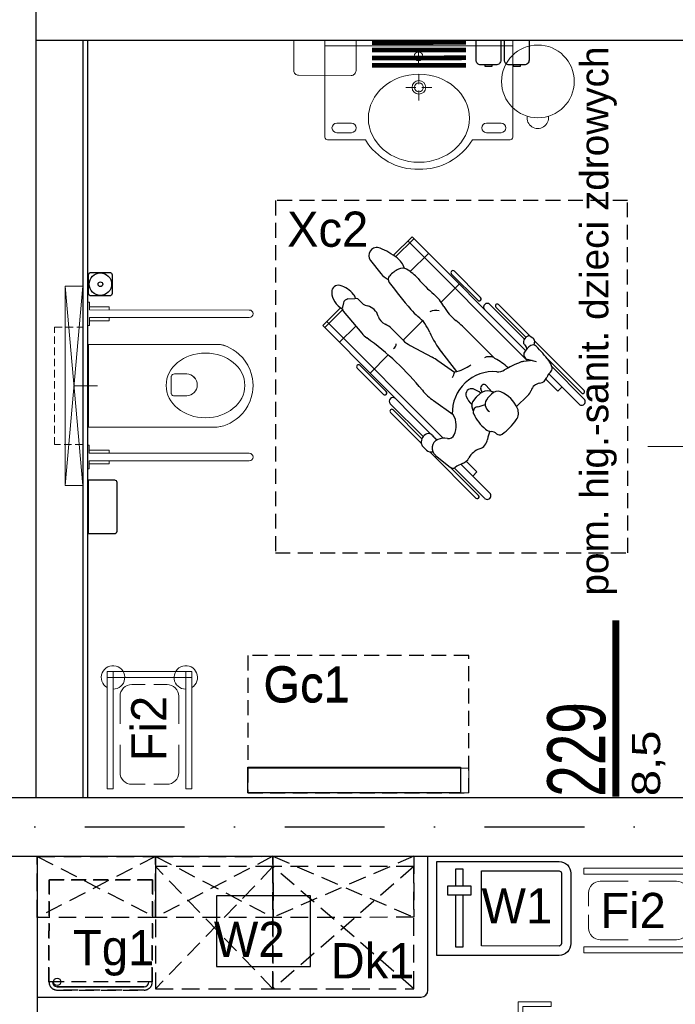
# Model space of a CAD drawing. Header units: millimetres. Extents: x 14495 to 271441, y -21035 to 2232.
# Tile 109 of 227: x 83849 to 84128, y -2810 to -2391. Entities that reach past the tile are written whole.
import ezdxf
from ezdxf.enums import TextEntityAlignment as Align

# ---------------------------------------------------------------- set-up
doc = ezdxf.new("R2010")
doc.units = ezdxf.units.MM
for name, pattern in [('$0$DASHED', [0.75, 0.5, -0.25]), ('0921-PX-TE-20-60$0$0921-X-AR-20-00-FA$0$DASHED2', [0.375, 0.25, -0.125]), ('DASHDOT', [1, 0.5, -0.25, 0, -0.25]), ('DASHED', [28.222222, 14.111111, -14.111111]), ('DASHED2', [9.525, 6.35, -3.175]), ('KRESKOWA2', [0.375, 0.25, -0.125])]:
    doc.linetypes.add(name, pattern=pattern)
for name, color, linetype in [('-- TECH  SYMBOLE', 1, 'Continuous'), ('-- TECH NIEPEŁNOSPRAWNI', 8, 'Continuous'), ('-- TECH SPRZĘT NIEPEŁN', 1, 'Continuous'), ('-- TECH WYPOSAŻENIE', 2, 'Continuous'), ('-TECH SANITARNA', 1, 'Continuous'), ('_A_widok', 1, 'Continuous'), ('a-cienka', 8, 'Continuous'), ('A-POW-NR', 1, 'Continuous'), ('A_OSIE', 252, 'DASHDOT'), ('A_PROJEKTOWANE', 3, 'Continuous'), ('A_SC_DZIAlOWE', 4, 'Continuous'), ('Sc-płyta cemwłókn-stelaz-wzmocnienie', 14, 'Continuous'), ('TECH Sprzęt', 1, 'Continuous'), ('TECH Wyp.drobne', 1, 'Continuous')]:
    doc.layers.add(name, color=color, linetype=linetype)
for name, color, linetype, lineweight in [('03', 2, 'Continuous', 13), ('A-DOOR-IDEN', 1, 'Continuous', 18), ('A-GENM', 2, 'Continuous', 9), ('A_ARMATURA', 2, 'Continuous', 5), ('A_SANITARNE', 131, 'Continuous', 15), ('A_Stolarka_drzwi', 1, 'Continuous', 9), ('P-SANR-FIXT', 2, 'Continuous', 9), ('TECH Wyp-meble', 1, 'Continuous', 15), ('TECH Wyp-meble nowe', 1, 'Continuous', 30), ('Technologia sanitarne', 1, 'Continuous', 30)]:
    doc.layers.add(name, color=color, linetype=linetype, lineweight=lineweight)
doc.layers.add('A-POW', color=2, linetype='Continuous', plot=False)
doc.styles.add('ARIAL1_2', font='arial.ttf', dxfattribs={"width": 1.2})
doc.styles.add('arialce', font='ARIALN.TTF')
doc.styles.add('cg', font='GOTHIC.TTF')
doc.styles.add('switz721ltexbt', font='swissel.ttf')

# ---------------------------------------------------------------- blocks, each defined once
blk = doc.blocks.new('DRZWI Z OSCIEZNICA NIEOKALAJACA 90')
at = {"linetype": 'DASHED'}
for p, q in [((-12, 5), (-12, 99)), ((0, 5), (0, 99))]:
    blk.add_line(p, q, dxfattribs=at)
at = {"ltscale": 0.05}
blk.add_line((-39.5, 52), (25.59, 52), dxfattribs=at)
for points in [[(-12, 99), (-12, 104), (0, 104), (0, 99)], [(93.91, 9.01), (1.43, 9.01), (1.43, 6.01), (93.91, 6.01)], [(-12, 0), (-12, 5), (0, 5), (0, 0)]]:
    blk.add_lwpolyline(points, close=True)
for points in [[(82.48, 9.01), (82.48, 16.01), (68.48, 16.01), (68.48, 14.01), (80.48, 14.01), (80.48, 9.01)], [(82.48, 6.01), (82.48, -0.99), (68.48, -0.99), (68.48, 1.01), (80.48, 1.01), (80.48, 6.01)]]:
    blk.add_lwpolyline(points)
at = {"linetype": 'DASHED'}
blk.add_arc((0, 5), 94, 2.4475, 90, dxfattribs=at)
blk = doc.blocks.new('mała lodówka')
at = {"layer": '-- TECH WYPOSAŻENIE', "color": 2, "linetype": '0921-PX-TE-20-60$0$0921-X-AR-20-00-FA$0$DASHED2', "ltscale": 25}
blk.add_line((-22, 43.5), (22, 43.5), dxfattribs=at)
at = {"layer": '-- TECH WYPOSAŻENIE', "color": 1, "ltscale": 25}
for p, q in [((-18.5, 45.56), (18.5, 45.56)), ((18.5, 45.56), (-18.5, 45.56))]:
    blk.add_line(p, q, dxfattribs=at)
at = {"layer": '-- TECH WYPOSAŻENIE', "color": 2, "linetype": '0921-PX-TE-20-60$0$0921-X-AR-20-00-FA$0$DASHED2', "ltscale": 25}
for points in [[(22, 43.5), (22, 0), (-22, 0), (-22, 43.5, -0.414214), (-18.5, 47), (18.5, 47, -0.414214)], [(-22, 43.5), (-22, 0), (22, 0), (22, 43.5, 0.414214), (18.5, 47), (-18.5, 47, 0.414214)]]:
    blk.add_lwpolyline(points, format="xyb", close=True, dxfattribs=at)
at = {"layer": '-- TECH WYPOSAŻENIE', "color": 1, "ltscale": 25}
blk.add_circle((18.5, 43.5), 1.54, dxfattribs=at)
for centre, start, end in [((-18.5, 43.5), 90, 180), ((-18.5, 43.5), 90.0008, 180.0008), ((18.5, 43.5), 360, 90), ((18.5, 43.5), 0.0008, 90.0008)]:
    blk.add_arc(centre, 2.06, start, end, dxfattribs=at)
blk = doc.blocks.new('stelaż_do_worków-1')
at = {"color": 1, "lineweight": 0}
for points in [[(0, 15.5), (0, 18), (-50, 18), (-50, 15.5)], [(0, 18), (-2.5, 18), (-2.5, -18), (0, -18)], [(0, -18), (0, -15.5), (-50, -15.5), (-50, -18)]]:
    blk.add_lwpolyline(points, close=True, dxfattribs=at)
at = {"color": 251, "linetype": 'Continuous', "lineweight": 13, "ltscale": 0.5}
for points in [[(-31.2, 12.5), (-43, 12.5, 0.414214), (-48, 7.5), (-48, 1.85)], [(-22.3, 12.5), (-10.5, 12.5, -0.414214), (-5.5, 7.5), (-5.5, 1.85)], [(-48, -1.85), (-48, -7.5, 0.414214), (-43, -12.5), (-31.2, -12.5)], [(-5.5, -1.85), (-5.5, -7.5, -0.414214), (-10.5, -12.5), (-22.3, -12.5)]]:
    blk.add_lwpolyline(points, format="xyb", dxfattribs=at)
at = {"color": 1, "lineweight": 15}
for centre, start, end in [((-2.5, 15.5), 180, 150), ((-2.5, -15.5), 210, 180)]:
    blk.add_arc(centre, 5, start, end, dxfattribs=at)
blk = doc.blocks.new('waga ze wzrostomierzem')
for points in [[(-20, 0), (20, 0), (20, 52, 0.414214), (15, 57), (-15, 57, 0.414214), (-20, 52)], [(-16, 19), (16, 19), (16, 52, 0.414214), (15, 53), (-15, 53, 0.414214), (-16, 52)]]:
    blk.add_lwpolyline(points, format="xyb", close=True)
blk.add_lwpolyline([(5.8, 14.51), (9.45, 14.51), (9.45, 4.49), (5.8, 4.49)], close=True)
for points in [[(5.8, 7.86), (-16.35, 7.86), (-16.35, 11.14), (5.8, 11.14)], [(9.45, 11.14), (16.65, 11.14), (16.65, 7.86), (9.45, 7.86)]]:
    blk.add_lwpolyline(points)
blk = doc.blocks.new('niepełnosprawny')
at = {"layer": '-- TECH SPRZĘT NIEPEŁN', "color": 8, "linetype": 'DASHED2'}
blk.add_lwpolyline([(0, 0), (150, 0), (150, 150), (0, 150)], close=True, dxfattribs=at)
at = {"color": 252}
for p, q in [((48.81, 78.49), (98.5, 128.03)), ((50.55, 83.75), (96.73, 129.8)), ((103.44, 121.4), (95.9, 128.97)), ((104.29, 122.22), (96.73, 129.8)), ((96.56, 115.8), (89.65, 122.74)), ((102.89, 121.08), (93.5, 113.25)), ((106.38, 121.06), (104.56, 121.48)), ((108.08, 119.1), (108.33, 116.21)), ((67.44, 104.01), (78.65, 115.18)), ((68.64, 102.8), (79.85, 113.97)), ((76.53, 109.66), (84.24, 101.92)), ((124.41, 109.47), (118.88, 105.04)), ((46.67, 87.92), (59.79, 101)), ((49.48, 87.1), (63.48, 101.06)), ((48.59, 87.63), (60.89, 99.89)), ((95.34, 100.38), (90.54, 95.64)), ((125.99, 98.78), (133.76, 90.99)), ((126.68, 99.76), (134.59, 91.82)), ((81.65, 42.57), (132.83, 93.59)), ((88.32, 92.66), (83.28, 83.24)), ((90.52, 95.62), (98.8, 87.32)), ((119.74, 92.55), (127.51, 84.76)), ((86.14, 43.52), (134.59, 91.82)), ((23.27, 64.59), (42.97, 84.23)), ((45.28, 87.25), (43.68, 85.63)), ((41.51, 81.82), (36.44, 75.54)), ((48.38, 81.59), (49.73, 82.94)), ((58.81, 74.31), (64.73, 82.64)), ((76.71, 73.72), (81.8, 80.85)), ((77.24, 72.74), (86.69, 80.08)), ((106.69, 79.4), (114.39, 71.68)), ((23.2, 60.9), (36.17, 73.83)), ((24.38, 63.49), (36.36, 75.44)), ((107.51, 63.82), (118.72, 74.99)), ((108.71, 62.61), (119.92, 73.79)), ((25.41, 58.69), (37.73, 70.97)), ((34.45, 64.17), (39.01, 68.72)), ((82.76, 56.53), (96.49, 70.37)), ((34.45, 64.17), (32.68, 65.94)), ((60.48, 65.72), (62.59, 66.34)), ((66.1, 64.6), (64.24, 66.03)), ((66.22, 64.49), (67.8, 62.74)), ((67.59, 58), (65.78, 59.63)), ((68.33, 62.01), (69.79, 62.52)), ((68.57, 57.8), (71.18, 60.21)), ((68.36, 57.02), (68.78, 58.58)), ((91.02, 43.97), (105.75, 58.66)), ((91.79, 43.32), (104.58, 56.07)), ((92.39, 41.72), (105.68, 54.97)), ((62.36, 47.32), (66.88, 42.58)), ((81.37, 38.77), (82.34, 42.64)), ((81.85, 40.7), (81.48, 44.24)), ((69.17, 18.56), (90.42, 39.75)), ((81.79, 41.32), (81.96, 41.14)), ((90.63, 39.78), (89.62, 39.63)), ((92.27, 41.46), (91.49, 40.32)), ((63.27, 20.71), (76.18, 33.59)), ((68.06, 19.67), (82.57, 34.13)), ((68.78, 29.74), (73.88, 34.82)), ((65.48, 18.5), (79.33, 32.31)), ((68.78, 29.74), (70.54, 27.97))]:
    blk.add_line(p, q, dxfattribs=at)
for centre, radius, start, end in [((111.33, 117.6), 8.42, 92.0801, 152.3176), ((111.13, 123.23), 2.79, 344.0873, 92.0801), ((102.55, 125.67), 11.71, 309.8076, 344.0873), ((104.13, 119.6), 1.93, 77.0103, 129.8071), ((105.88, 118.9), 2.21, 4.9834, 77.0103), ((79.25, 114.58), 0.85, 314.9142, 134.9142), ((100.85, 104.43), 11.48, 129.8071, 144.4036), ((110.36, 109.57), 5.38, 124.7918, 166.9989), ((105.9, 115.99), 2.44, 304.7918, 4.9834), ((107.45, 119.78), 4.04, 282.636, 309.8076), ((-7.73, 182.16), 122.05, 309.0761, 324.4036), ((99.03, 112.19), 6.25, 286.0249, 346.9989), ((126.57, 106.78), 3.45, 336.8833, 128.6769), ((102.23, 101.07), 5.32, 106.0249, 155.0414), ((124.41, 98.13), 8.85, 128.6769, 154.4635), ((97.6, 119.15), 34.95, 323.1752, 336.8833), ((60.34, 100.44), 0.781, 314.9142, 134.9142), ((64.58, 99.95), 1.56, 314.9142, 134.9142), ((68.04, 103.4), 0.85, 134.9142, 314.9142), ((88.21, 107.59), 10.14, 314.6602, 335.0414), ((249.89, -78.93), 225.21, 126.7532, 130.4972), ((116.44, 99.76), 2.19, 46.2022, 126.7532), ((107.46, 90.39), 15.16, 28.3964, 46.2022), ((89.04, 101.08), 2.52, 214.2913, 270.2275), ((117.64, 95.9), 3.59, 329.7496, 28.3964), ((118.44, 103.54), 8.91, 287.5671, 323.1752), ((99.28, 86.8), 12.43, 134.6602, 151.8587), ((118.76, 74.62), 23.29, 130.4972, 140.9702), ((103.91, 103.91), 19.48, 311.2166, 329.7496), ((87.4, 100.04), 17.08, 292.3021, 320.9702), ((160.39, 39.43), 66.23, 131.2166, 139.4117), ((45.49, 83.83), 2.56, 135.2876, 199.0105), ((46.91, 85.64), 2.29, 95.9124, 135.2876), ((47.07, 84.08), 3.86, 21.6213, 95.9124), ((48.74, 84.75), 2.06, 299.3232, 21.6213), ((84.46, 68.62), 24.2, 129.0761, 144.5991), ((105.55, 55.79), 30.75, 112.3021, 130.5822), ((98.17, 81.67), 5.1, 343.6072, 29.25), ((44.6, 79.33), 3.97, 23.0576, 141.0879), ((51.53, 79.78), 3.63, 119.3232, 158.5971), ((41.65, 78.08), 7.18, 349.4627, 23.0576), ((64.04, 93.53), 21.81, 324.4898, 331.8587), ((95.54, 94.99), 19.16, 299.084, 319.4117), ((37.8, 74.45), 1.75, 141.0879, 213.4671), ((51.38, 76.27), 2.72, 169.4627, 244.8586), ((114.36, 61.15), 19.56, 119.084, 142.3635), ((21.26, 63.51), 18.09, 22.0627, 33.4671), ((54.05, 81.97), 9.02, 244.8586, 301.8594), ((59.57, 57.07), 17.61, 355.5754, 91.6), ((82.24, 90.41), 17.58, 244.2845, 252.7304), ((94.58, 77.41), 17.97, 192.1882, 216.1337), ((75.87, 90.84), 29.05, 315.2262, 322.3635), ((119.32, 74.39), 0.85, 314.9142, 134.9142), ((42.99, 72.32), 5.36, 202.0627, 241.4836), ((36.54, 60.45), 8.14, 18.4308, 61.4836), ((70.78, 58.8), 10.8, 113.3822, 135.1523), ((67.46, 66.49), 2.42, 342.2091, 113.3822), ((23.83, 64.04), 0.781, 134.9142, 314.9142), ((48.96, 64.59), 4.95, 198.4308, 262.4364), ((66.49, 49.45), 17.71, 114.5005, 141.3241), ((60.04, 63.6), 2.17, 14.0842, 114.5005), ((97.1, 72.89), 36.04, 194.0842, 199.799), ((63.11, 64.55), 1.86, 52.4373, 106.2854), ((65.53, 63.87), 0.929, 42.02, 52.4373), ((61.22, 68.49), 8.97, 318.6218, 342.2091), ((108.11, 63.22), 0.85, 134.9142, 314.9142), ((24.3, 59.8), 1.56, 134.9142, 314.9142), ((46.78, 48.12), 11.66, 64.6399, 82.4364), ((56.18, 57.7), 4.51, 141.3241, 176.2431), ((63.24, 57.1), 3.58, 44.9142, 150.3518), ((64.49, 59.76), 4.45, 344.6393, 42.02), ((70.25, 61.22), 1.38, 312.7414, 109.1452), ((78.06, 58.83), 5.46, 340.0191, 23.7416), ((104.65, 59.76), 1.56, 314.9142, 134.9142), ((52.03, 54.54), 1.84, 135.8677, 215.1309), ((48.23, 58.22), 3.45, 315.8677, 356.2431), ((65.2, 55.34), 3.58, 337.2881, 47.9487), ((82.68, 55.29), 5.58, 175.5754, 210.5582), ((62.59, 66.81), 22.64, 315.484, 332.9886), ((105.13, 55.52), 0.781, 314.9142, 134.9142), ((70.93, 67.84), 24.94, 215.1309, 234.9585), ((56.31, 59.06), 13.21, 293.0477, 337.2881), ((39.97, 30.07), 44.02, 20.7313, 30.5582), ((59.51, 51.55), 5.05, 234.9585, 293.0477), ((70.93, 46.43), 5.58, 223.6333, 251.3772), ((75.82, 43.64), 5.69, 6.0149, 20.7313), ((84.4, 42.12), 2.13, 59.267, 165.9433), ((81.38, 37.04), 8.04, 31.2032, 59.267), ((86.67, 45.33), 2.41, 274.4036, 322.7407), ((89.64, 43.07), 1.32, 82.6942, 142.7407), ((89.4, 41.25), 3.15, 19.3206, 82.6942), ((91.5, 41.99), 0.934, 325.6132, 19.3206), ((67.69, 36.81), 4.56, 8.0457, 71.3772), ((31.71, 96.75), 80.67, 308.4599, 314.2095), ((86.68, 40.25), 1.84, 314.2095, 31.2032), ((89.46, 40.71), 1.1, 211.3327, 278.7192), ((90.44, 41.04), 1.28, 278.7192, 325.6132), ((75.93, 37.98), 3.76, 188.0457, 250.1291), ((72.79, 29.3), 5.46, 41.141, 70.1291), ((77.64, 38.93), 6.83, 280.3265, 308.4599), ((78.49, 34.28), 2.1, 221.141, 280.3265), ((64.37, 19.61), 1.56, 134.9142, 314.9142), ((68.61, 19.12), 0.781, 134.9142, 314.9142)]:
    blk.add_arc(centre, radius, start, end, dxfattribs=at)
blk = doc.blocks.new('D_wc_holder_ds - BG0900CS-706874-PW_K0')
at = {"layer": 'A-GENM', "color": 1}
for p, q in [((-392.11, 501.61), (-392.11, 493.11)), ((-390.76, 501.61), (-392.11, 501.61)), ((-386.21, 501.61), (-387.56, 501.61)), ((-386.21, 493.11), (-386.21, 501.61))]:
    blk.add_line(p, q, dxfattribs=at)
at = {"layer": 'P-SANR-FIXT', "color": 1}
for p, q in [((-390.76, 561.21), (-390.76, 493.11)), ((-387.56, 493.11), (-387.56, 561.21)), ((-390.76, 493.11), (-394.16, 493.11)), ((-394.16, 493.11), (-394.16, 492.81)), ((-384.16, 493.11), (-387.56, 493.11)), ((-384.16, 492.81), (-384.16, 493.11))]:
    blk.add_line(p, q, dxfattribs=at)
blk.add_arc((-389.16, 561.21), 1.6, 0, 180, dxfattribs=at)
blk = doc.blocks.new('wc inw')
at = {"color": 2, "lineweight": 0}
for p, q in [((-17.77, 0), (17.51, 0)), ((-4.44, -36.51), (-4.44, -41.77)), ((-3.5, -35.21), (4, -35.21)), ((4.94, -36.51), (4.94, -41.77)), ((-17.77, -54.69), (-17.51, -56.08)), ((-17.51, -56.08), (-17.12, -57.53)), ((-17.12, -57.53), (-16.6, -58.93)), ((17.12, -57.53), (16.6, -58.93)), ((17.51, -56.08), (17.12, -57.53)), ((-16.6, -58.93), (-15.97, -60.29)), ((-15.97, -60.29), (-15.22, -61.59)), ((-15.22, -61.59), (-14.37, -62.83)), ((-14.37, -62.83), (-13.41, -63.99)), ((14.37, -62.83), (13.41, -63.99)), ((15.22, -61.59), (14.37, -62.83)), ((15.97, -60.29), (15.22, -61.59)), ((16.6, -58.93), (15.97, -60.29)), ((-13.41, -63.99), (-11.77, -65.6)), ((-11.77, -65.6), (-10, -66.94)), ((-10, -66.94), (-8.71, -67.72)), ((10, -66.94), (8.71, -67.72)), ((11.77, -65.6), (10, -66.94)), ((13.41, -63.99), (11.77, -65.6)), ((-8.71, -67.72), (-6.54, -68.77)), ((-6.54, -68.77), (-5.07, -69.25)), ((-5.07, -69.25), (-3.02, -69.72)), ((-3.02, -69.72), (-1.52, -69.92)), ((-1.52, -69.92), (0, -70)), ((1.52, -69.92), (0, -70)), ((3.02, -69.72), (1.52, -69.92)), ((5.07, -69.25), (3.02, -69.72)), ((6.54, -68.77), (5.07, -69.25)), ((8.71, -67.72), (6.54, -68.77))]:
    blk.add_line(p, q, dxfattribs=at)
at = {"color": 2, "lineweight": 9}
for p, q in [((-17.77, -54.69), (-17.77, 0)), ((17.51, -56.08), (17.51, 0))]:
    blk.add_line(p, q, dxfattribs=at)
at = {"color": 8, "linetype": 'DASHED2', "lineweight": 9, "ltscale": 0.5}
blk.add_lwpolyline([(24.87, 14.5), (24.87, 2.5), (-25.13, 2.5), (-25.13, 14.5)], close=True, dxfattribs=at)
at = {"color": 2, "lineweight": 0}
for centre, radius, start, end in [((-3.24, -36.39), 1.2, 102.2339, 185.8899), ((3.75, -36.39), 1.2, 354.1101, 77.7661), ((0.25, -41.54), 4.7, 182.8022, 357.1978)]:
    blk.add_arc(centre, radius, start, end, dxfattribs=at)
blk.add_ellipse((0.05, -49.75), major_axis=(0, -16.75), ratio=0.823529, dxfattribs=at)
at = {"layer": 'Sc-płyta cemwłókn-stelaz-wzmocnienie', "lineweight": 9}
blk.add_line((-0.13, 6.25), (-0.13, -3.75), dxfattribs=at)
at = {"layer": 'Sc-płyta cemwłókn-stelaz-wzmocnienie', "color": 8, "lineweight": 9}
blk.add_lwpolyline([(-42.63, 2.5), (42.37, 2.5), (42.37, 10), (-42.63, 2.5), (-42.63, 10), (42.37, 2.5), (42.37, 10), (-42.63, 10)], dxfattribs=at)
blk = doc.blocks.new('umywalka vb npnsp')
at = {"layer": 'A_SANITARNE', "color": 1}
for p, q in [((364034, 420745), (364034, 420781.5)), ((364034, 420745), (363997.5, 420745)), ((364034, 420745), (364034, 420708.5)), ((364034, 420745), (364070.5, 420745)), ((364032.5, 420626), (364032.5, 420668.5)), ((364019.5, 420613), (363977, 420613)), ((364032.5, 420600), (364032.5, 420557.5)), ((364045.5, 420613), (364088, 420613))]:
    blk.add_line(p, q, dxfattribs=at)
at = {"layer": 'A_SANITARNE', "color": 2}
for p, q in [((363682.5, 420460), (363745, 420460)), ((364382.5, 420460), (364320, 420460)), ((363745, 420420), (363682.5, 420420)), ((364320, 420420), (364382.5, 420420))]:
    blk.add_line(p, q, dxfattribs=at)
blk.add_lwpolyline([(363632.5, 420814), (363632.5, 420400, 0.368325), (363644, 420390), (363804.5, 420390, 0.267589), (364032.5, 420264), (364032.5, 420264, 0.267589), (364260.5, 420390), (364421, 420390, 0.368325), (364432.5, 420400), (364432.5, 420814), (363632.5, 420814)], format="xyb", dxfattribs=at)
blk.add_lwpolyline([(363632.5, 420814), (364432.5, 420814), (364432.5, 420789.5), (363632.5, 420789.5)], close=True, dxfattribs=at)
at = {"layer": 'A_SANITARNE', "color": 1}
for centre, radius in [((364034, 420745), 18.5), ((364032.5, 420613), 29), ((364032.5, 420613), 19)]:
    blk.add_circle(centre, radius, dxfattribs=at)
at = {"layer": 'A_SANITARNE', "color": 2}
for centre, start, end in [((363682.5, 420440), 90, 270), ((363745, 420440), 270, 90), ((364320, 420440), 90, 270), ((364382.5, 420440), 270, 90)]:
    blk.add_arc(centre, 20, start, end, dxfattribs=at)
blk.add_ellipse((364032.5, 420481.5), major_axis=(-215, 0), ratio=0.872093, dxfattribs=at)
blk = doc.blocks.new('umywalka niep')
at = {"layer": 'A_SANITARNE', "color": 2}
blk.add_rational_spline([(381657.8, 413758.7), (381657.8, 413759.6), (381658.4, 413760.2), (381659.3, 413760.2)], [1, 0.804737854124, 0.804737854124, 1], degree=3, dxfattribs=at)
blk.add_blockref('umywalka vb npnsp', (18028.8, -7053.8), dxfattribs=at)
blk = doc.blocks.new('POW')
at = {"const_width": 5}
blk.add_lwpolyline([(125.32, 0), (0, 0)], dxfattribs=at)
at = {"style": 'switz721ltexbt'}
blk.add_attdef('001', (-1.78, 12.35), '', height=41.18, dxfattribs=at)

msp = doc.modelspace()

# ---------------------------------------------------------------- linework, layer by layer
at = {"layer": '-- TECH WYPOSAŻENIE', "color": 1, "linetype": 'KRESKOWA2', "ltscale": 30}
for p, q in [((83906.8, -2746.82), (83856.44, -2772.83)), ((83856.44, -2746.84), (83906.81, -2772.81)), ((83906.8, -2746.82), (83956.81, -2772.8)), ((83956.8, -2746.79), (83906.81, -2772.81)), ((83956.8, -2746.78), (84016.81, -2772.76)), ((84016.8, -2746.76), (83956.81, -2772.78))]:
    msp.add_line(p, q, dxfattribs=at)
at = {"layer": '-- TECH WYPOSAŻENIE', "color": 2}
for p, q in [((84022.79, -2803.76), (84022.79, -2746.76)), ((83856.48, -2806.75), (84019.84, -2806.76))]:
    msp.add_line(p, q, dxfattribs=at)
at = {"layer": '-- TECH WYPOSAŻENIE', "color": 252, "linetype": 'KRESKOWA2', "ltscale": 30}
for p, q in [((83956.8, -2751.19), (83906.8, -2803.19)), ((83956.8, -2803.19), (83906.8, -2751.19)), ((84016.8, -2803.19), (83956.8, -2751.19)), ((84016.8, -2751.19), (83956.8, -2803.19))]:
    msp.add_line(p, q, dxfattribs=at)
at = {"layer": '-- TECH WYPOSAŻENIE', "color": 1, "linetype": 'KRESKOWA2', "ltscale": 30}
for points in [[(83906.81, -2772.81), (83856.44, -2772.83), (83856.44, -2746.82), (83906.8, -2746.82)], [(83956.81, -2772.8), (83906.81, -2772.81), (83906.8, -2746.81), (83956.8, -2746.79)], [(84016.81, -2772.76), (83956.81, -2772.78), (83956.8, -2746.77), (84016.8, -2746.76)]]:
    msp.add_lwpolyline(points, close=True, dxfattribs=at)
at = {"layer": '-- TECH WYPOSAŻENIE', "color": 252, "linetype": 'KRESKOWA2', "ltscale": 30}
for points in [[(83956.8, -2803.19), (83956.8, -2751.19), (83906.8, -2751.19), (83906.8, -2803.19)], [(84016.8, -2803.19), (84016.8, -2751.19), (83956.8, -2751.19), (83956.8, -2803.19)]]:
    msp.add_lwpolyline(points, close=True, dxfattribs=at)
at = {"layer": '-- TECH WYPOSAŻENIE', "color": 2}
msp.add_arc((84019.79, -2803.76), 3, 269.9995, 359.9995, dxfattribs=at)
at = {"layer": '-TECH SANITARNA', "color": 1, "linetype": '$0$DASHED', "ltscale": 5, "const_width": 2}
for points in [[(83998.92, -2400.3), (84038.92, -2400.23)], [(83998.93, -2403.48), (84038.93, -2403.41)], [(83998.93, -2406.85), (84038.93, -2406.78)]]:
    msp.add_lwpolyline(points, dxfattribs=at)
at = {"layer": '-TECH SANITARNA', "color": 1, "const_width": 2}
msp.add_lwpolyline([(83998.94, -2410.03), (84038.94, -2409.97)], dxfattribs=at)
at = {"layer": '03', "color": 1}
msp.add_lwpolyline([(83990.15, -2414.28), (83967.65, -2414.24, -0.414214), (83965.65, -2412.24), (83965.67, -2399.24), (83992.17, -2399.28), (83992.15, -2412.28, -0.414214)], format="xyb", close=True, dxfattribs=at)
msp.add_circle((84069.59, -2416.83), 15.5, dxfattribs=at)
msp.add_circle((84069.59, -2416.83), 15.5, dxfattribs=at)
msp.add_arc((84069.53, -2432.33), 4.56, 171.3466, 8.253, dxfattribs=at)
msp.add_arc((84069.53, -2432.33), 4.56, 171.3466, 8.253, dxfattribs=at)
at = {"layer": '_A_widok'}
for p, q in [((83875.85, -2399.26), (83875.85, -2721.76)), ((83877.85, -2399.26), (83877.85, -2721.76))]:
    msp.add_line(p, q, dxfattribs=at)
at = {"layer": 'a-cienka', "linetype": 'DASHED2', "lineweight": -2}
msp.add_lwpolyline([(83946.13, -2719.81), (84040.13, -2719.81), (84040.13, -2661.31), (83946.13, -2661.31)], close=True, dxfattribs=at)
at = {"layer": 'a-cienka', "lineweight": -2}
msp.add_lwpolyline([(83946.13, -2708.81), (84036.63, -2708.81), (84036.63, -2719.81), (83946.13, -2719.81)], close=True, dxfattribs=at)
at = {"layer": 'A_OSIE', "ltscale": 85}
msp.add_line((82259.79, -2734.26), (86562.29, -2734.26), dxfattribs=at)
at = {"layer": 'A_PROJEKTOWANE'}
for p, q in [((83843.87, -2721.76), (84155.87, -2721.76)), ((83843.87, -2746.76), (84155.87, -2746.76))]:
    msp.add_line(p, q, dxfattribs=at)
at = {"layer": 'A_SC_DZIAlOWE'}
for p, q in [((83855.87, -2266.76), (83855.87, -2721.76)), ((83855.87, -2399.26), (84143.37, -2399.26)), ((83855.87, -2399.26), (84103.2, -2399.26)), ((83856.37, -2746.76), (83856.37, -3192.26))]:
    msp.add_line(p, q, dxfattribs=at)
at = {"layer": 'TECH Sprzęt'}
msp.add_lwpolyline([(83972.77, -2763.64), (83932.77, -2763.63), (83932.76, -2793.63), (83972.76, -2793.64)], close=True, dxfattribs=at)
at = {"layer": 'TECH Wyp-meble nowe', "color": 2, "linetype": 'Continuous', "lineweight": 13}
msp.add_lwpolyline([(83946.13, -2719.81), (84040.13, -2719.81), (84040.13, -2709.31), (83946.13, -2709.31)], close=True, dxfattribs=at)
at = {"layer": 'TECH Wyp.drobne', "color": 1}
for points in [[(84051.78, -2409.76), (84045.28, -2409.76, -0.414214), (84043.28, -2407.76), (84043.28, -2399.26), (84053.78, -2399.26), (84053.78, -2407.76, -0.414214)], [(84051.78, -2409.76), (84045.28, -2409.76, -0.414214), (84043.28, -2407.76), (84043.28, -2399.26), (84053.78, -2399.26), (84053.78, -2407.76, -0.414214)], [(84063.84, -2409.76), (84057.34, -2409.76, -0.414214), (84055.34, -2407.76), (84055.34, -2399.26), (84065.84, -2399.26), (84065.84, -2407.76, -0.414214)], [(84063.84, -2409.76), (84057.34, -2409.76, -0.414214), (84055.34, -2407.76), (84055.34, -2399.26), (84065.84, -2399.26), (84065.84, -2407.76, -0.414214)], [(83888.3, -2499.18), (83888.3, -2507.18, -0.414214), (83887.3, -2508.18), (83879.3, -2508.17, -0.414214), (83878.3, -2507.17), (83878.3, -2499.17, -0.414214), (83879.3, -2498.17), (83887.3, -2498.18, -0.414214)], [(83888.3, -2499.18), (83888.3, -2507.18, -0.414214), (83887.3, -2508.18), (83879.3, -2508.17, -0.414214), (83878.3, -2507.17), (83878.3, -2499.17, -0.414214), (83879.3, -2498.17), (83887.3, -2498.18, -0.414214)], [(83890.27, -2587.48), (83890.27, -2608.48, -0.414214), (83889.27, -2609.48), (83878.27, -2609.47), (83878.27, -2586.47), (83889.27, -2586.48, -0.414214)], [(83890.27, -2587.48), (83890.27, -2608.48, -0.414214), (83889.27, -2609.48), (83878.27, -2609.47), (83878.27, -2586.47), (83889.27, -2586.48, -0.414214)]]:
    msp.add_lwpolyline(points, format="xyb", close=True, dxfattribs=at)
for points in [[(84050.08, -2409.76), (84046.98, -2409.76), (84046.98, -2410.31), (84050.08, -2410.31)], [(84050.08, -2409.76), (84046.98, -2409.76), (84046.98, -2410.31), (84050.08, -2410.31)], [(84062.14, -2409.76), (84059.04, -2409.76), (84059.04, -2410.31), (84062.14, -2410.31)], [(84062.14, -2409.76), (84059.04, -2409.76), (84059.04, -2410.31), (84062.14, -2410.31)]]:
    msp.add_lwpolyline(points, close=True, dxfattribs=at)
for radius in [4.78, 4.78, 1, 1]:
    msp.add_circle((83883.3, -2503.18), radius, dxfattribs=at)

# ---------------------------------------------------------------- block references
at = {"layer": '-- TECH NIEPEŁNOSPRAWNI', "rotation": 90.00393014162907}
msp.add_blockref('niepełnosprawny', (84107.82, -2617.55), dxfattribs=at)
msp.add_blockref('niepełnosprawny', (84107.82, -2617.55), dxfattribs=at)
at = {"layer": 'A-DOOR-IDEN', "color": 2, "rotation": 179.9665187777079}
msp.add_blockref('mała lodówka', (83883.44, -2756.75), dxfattribs=at)
at = {"layer": 'A-POW-NR'}
ref = msp.add_blockref('POW', (84102.8, -2721.44), dxfattribs=dict(at, xscale=0.6, yscale=0.6, zscale=0.6, rotation=90))
ref.add_attrib('88,88', '8,5', dxfattribs={"layer": 'A-POW', "height": 12, "rotation": 90, "style": 'ARIAL1_2', "width": 1.2}).set_placement((84121.65, -2693.22), align=Align.RIGHT)
ref.add_attrib('POKOJ', 'pom. hig.-sanit. dzieci zdrowych', (84099.59, -2635.76), dxfattribs={"layer": 'A-POW', "height": 12, "rotation": 90, "style": 'arialce', "width": 1.2})
ref.add_attrib('001', '229', (84098.29, -2721.44), dxfattribs={"layer": '0', "height": 24.71, "rotation": 90, "style": 'switz721ltexbt', "width": 0.7})
at = {"layer": 'A_ARMATURA', "ltscale": 0.05, "xscale": -0.1, "yscale": 0.1, "zscale": 0.1}
msp.add_blockref('umywalka niep', (122225.05, -43775.28), dxfattribs=at)
at = {"layer": 'A_Stolarka_drzwi', "xscale": -1, "rotation": 180}
msp.add_blockref('DRZWI Z OSCIEZNICA NIEOKALAJACA 90', (84155.87, -2520.34), dxfattribs=at)
at = {"layer": 'A_Stolarka_drzwi', "rotation": 179.9999999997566}
msp.add_blockref('DRZWI Z OSCIEZNICA NIEOKALAJACA 90', (84143.72, -2809.76), dxfattribs=at)
at = {"layer": 'TECH Sprzęt', "rotation": 90}
msp.add_blockref('stelaż_do_worków-1', (83904.18, -2668.11), dxfattribs=at)
at = {"layer": 'TECH Sprzęt', "xscale": -1, "rotation": 269.9830151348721}
msp.add_blockref('waga ze wzrostomierzem', (84026.6, -2768.96), dxfattribs=at)
at = {"layer": 'TECH Wyp-meble', "color": 1, "lineweight": -3, "xscale": -1, "rotation": 180.0169848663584}
msp.add_blockref('stelaż_do_worków-1', (84139.17, -2769.84), dxfattribs=at)
at = {"layer": 'TECH Wyp.drobne', "color": 1, "xscale": -1, "rotation": 269.9965001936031}
for p in [(83385.52, -2126.57), (83385.52, -2126.57), (83385.52, -2126.57), (83385.51, -2187.57), (83385.51, -2187.57), (83385.51, -2187.57)]:
    msp.add_blockref('D_wc_holder_ds - BG0900CS-706874-PW_K0', p, dxfattribs=at)
at = {"layer": 'Technologia sanitarne'}
for rotation in [89.99254673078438, 89.99604662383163, 89.99254673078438, 89.99604662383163]:
    msp.add_blockref('wc inw', (83878.3, -2546.32), dxfattribs=dict(at, rotation=rotation))

# ---------------------------------------------------------------- texts
at = {"layer": '-- TECH  SYMBOLE', "color": 1, "style": 'cg'}
for s, p in [('Xc2', (83962.79, -2487.26)), ('Gc1', (83952.77, -2680.83)), ('Fi2', (84096.17, -2777.36)), ('W2', (83931.64, -2789.61)), ('Tg1', (83871.67, -2793.18)), ('Dk1', (83981.36, -2798.76))]:
    msp.add_text(s, height=15, dxfattribs=at).set_placement(p)
for s, rotation, p in [('Gc1', 360, (83952.7, -2681.33)), ('Fi2', 90, (83911.44, -2706.32)), ('W1', 0.0575, (84045.6, -2775.38))]:
    msp.add_text(s, height=15, rotation=rotation, dxfattribs=at).set_placement(p)

doc.saveas('drawing.dxf')
